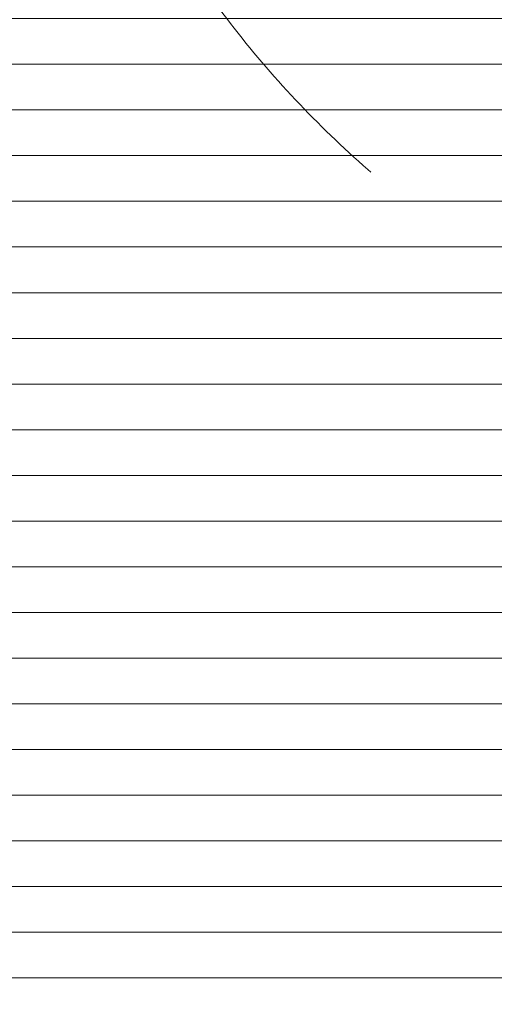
# Model space of a CAD drawing. Header units: millimetres. Extents: x -2180 to 54567, y -1945 to 22251.
# Tile 28 of 143: x 4536 to 5056, y 8521 to 9599. Entities that reach past the tile are written whole.
import ezdxf

# ---------------------------------------------------------------- set-up
doc = ezdxf.new("R2010")
doc.units = ezdxf.units.MM
doc.linetypes.add('Dash', pattern=[635, 317.5, -317.5])
doc.layers.add('_Beyond_-2', color=7, linetype='Continuous', lineweight=9, true_color=0xc0c0c0)
for name, color, linetype, lineweight in [('Doors', 7, 'Continuous', 9), ('Hidden Lines', 7, 'Dash', 18), ('Room Tags', 7, 'Continuous', 9)]:
    doc.layers.add(name, color=color, linetype=linetype, lineweight=lineweight)
doc.styles.add('Swis721 Cn BT_B', font='swisscb.ttf', dxfattribs={"height": 250})

# ---------------------------------------------------------------- blocks, each defined once
blk = doc.blocks.new('Schueco_FWS_ADS-70-HD_out_Family-02 - SU-AL-02 FWS SI insert unit 3-2397783-1 Korruse põrandate plaan')
at = {"layer": 'Hidden Lines'}
blk.add_arc((-845, -19), 1111, 270, 0, dxfattribs=at)

msp = doc.modelspace()

# ---------------------------------------------------------------- hatches: boundary and pattern name
at = {"layer": '_Beyond_-2'}
h = msp.add_hatch(dxfattribs=at)
h.set_pattern_fill('FP_31', color=256, style=0, pattern_type=2)
h.set_pattern_definition([(0, (0, 0), (0, 50), [])])
h.paths.add_polyline_path([(3403.8, 7658.3), (5455.6, 7658.3), (5455.6, 7660), (5631.8, 7660), (5631.8, 9269.4), (5589.1, 9270.4), (5585.2, 9272.5), (5582.1, 9277.6), (5581.5, 9282.4), (5584.4, 9289.4), (5587.1, 9293.1), (5593.1, 9298.3), (5598.9, 9301.1), (5603.4, 9302.3), (5611.7, 9302.8), (5631.8, 9302.8), (5631.8, 10357.1), (5612.8, 10357.1), (5612.8, 10453.1), (3384.8, 10453.1), (3384.8, 7854.3), (3403.8, 7853.3), (3403.8, 7682.1)], flags=0)

# ---------------------------------------------------------------- block references
at = {"layer": 'Doors', "rotation": 269.9999999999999}
msp.add_blockref('Schueco_FWS_ADS-70-HD_out_Family-02 - SU-AL-02 FWS SI insert unit 3-2397783-1 Korruse põrandate plaan', (5666.8, 9427.1), dxfattribs=at)

# ---------------------------------------------------------------- texts
at = {"layer": 'Room Tags', "insert": (3844, 9082.2), "char_height": 250, "width": 825.738, "attachment_point": 1, "style": 'Swis721 Cn BT_B'}
msp.add_mtext('T104', dxfattribs=at)

doc.saveas('drawing.dxf')
